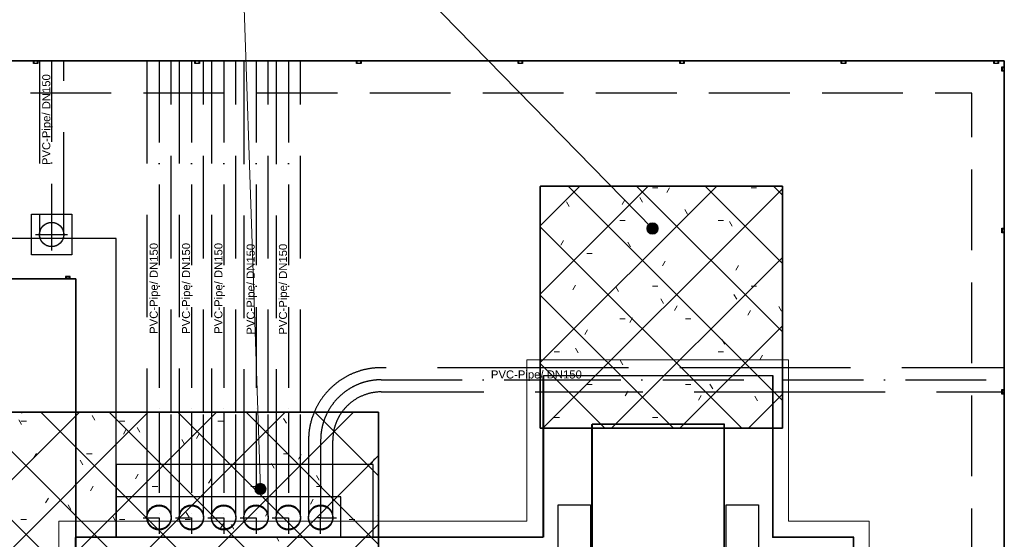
# Model space of a CAD drawing. Header units: millimetres. Extents: x -2694 to 330324, y -17289 to 76899.
# Tile 45 of 142: x 91967 to 98060, y 23288 to 26507. Entities that reach past the tile are written whole.
import ezdxf

# ---------------------------------------------------------------- set-up
doc = ezdxf.new("R2010")
doc.units = ezdxf.units.MM
for name, pattern in [('A_CARA_07', [7, 5, -2]), ('B_CARA_05', [4, 3, -1]), ('IMPORT-A_CARA_07', [700, 500, -200]), ('IMPORT-A_CARA_15', [760, 500, -130, 0, -130]), ('IMPORT-HIDDEN', [952.5, 635, -317.5])]:
    doc.linetypes.add(name, pattern=pattern)
for name, color, linetype, lineweight in [('02_0_25386_PODLAHA HALY A ZÁKLADY VESTAVKŮ 4_6_2025_dwg', 8, 'Continuous', 9), ('CA_PODLAHA CHRÁN_ POPIS', 12, 'IMPORT-A_CARA_15', 25), ('CA_PODLAHA CHRÁNIČKY', 12, 'IMPORT-A_CARA_07', 25), ('CA_PODLAHA KANÁLY', 12, 'Continuous', 25), ('CA_PODLAHA OBRYS', 12, 'Continuous', 25), ('CA_PODLAHA25', 7, 'Continuous', 13), ('CA_POHHRA18', 9, 'Continuous', 9), ('CA_POHHRA25', 7, 'Continuous', 13), ('CA_REZY', 1, 'Continuous', 25), ('CA_TEXT25', 7, 'Continuous', 9), ('CA_ZAKLADY25', 7, 'Continuous', 13), ('CA_ZÁKLADY TG', 9, 'Continuous', 25)]:
    doc.layers.add(name, color=color, linetype=linetype, lineweight=lineweight)
doc.styles.add('Arial', font='arial.ttf', dxfattribs={"height": 50})
pattern_1 = [(45, (0, 0), (-211.9927, 211.9927), []), (135, (0, 0), (-211.9927, -211.9927), [])]

# ---------------------------------------------------------------- blocks, each defined once
blk = doc.blocks.new('Fundament_ pravoúhlý - 1500 x 1500 x 4400mm-V69-BOURÁNÍ STÁVAJÍCÍCH ZÁKLADOVÝCH PRVKŮ')
at = {"layer": 'CA_ZAKLADY25'}
h = blk.add_hatch(dxfattribs=at)
h.set_pattern_fill('FP_32', color=256, style=0, pattern_type=2)
h.set_pattern_definition([(0, (-95938.01, -24725.42), (812.8, 203.2), [33.528, -576.072, 33.528, -3827.272]), (0, (-95938.01, -24725.42), (812.8, 203.2), [-643.128, -576.072, 33.528, -1185.672, -2032]), (0, (-95938.01, -24725.42), (812.8, 203.2), [-2438.4, 33.528, -576.072, 33.528, -1388.872]), (0, (-95938.01, -24725.42), (812.8, 203.2), [-3081.528, -372.872, 33.528, -982.472]), (120, (-95633.21, -24623.82), (-582.37636, 602.30545), [33.528, -576.072, 33.528, -3827.272]), (120, (-95633.21, -24623.82), (-582.37636, 602.30545), [-643.128, -576.072, 33.528, -1185.672, -2032]), (120, (-95633.21, -24623.82), (-582.37636, 602.30545), [-2438.4, 33.528, -576.072, 33.528, -1388.872]), (120, (-95633.21, -24623.82), (-582.37636, 602.30545), [-3081.528, -372.872, 33.528, -982.472]), (240, (-95531.62, -24217.42), (-230.42364, -805.50545), [33.528, -576.072, 33.528, -3827.272]), (240, (-95531.62, -24217.42), (-230.42364, -805.50545), [-643.128, -576.072, 33.528, -1185.672, -2032]), (240, (-95531.62, -24217.42), (-230.42364, -805.50545), [-2438.4, 33.528, -576.072, 33.528, -1388.872]), (240, (-95531.62, -24217.42), (-230.42364, -805.50545), [-3081.528, -372.872, 33.528, -982.472])])
h.paths.add_polyline_path([(750, 750), (-750, 750), (-750, -750), (750, -750)])
at = {"layer": 'CA_ZAKLADY25', "color": 9, "linetype": 'B_CARA_05', "lineweight": 25}
for p, q in [((750, 750), (-750, 750)), ((-750, 750), (-750, -750)), ((-750, -750), (-750, 750)), ((-750, 750), (750, 750)), ((750, -750), (750, 750)), ((750, 750), (750, -750)), ((-750, -750), (750, -750)), ((750, -750), (-750, -750))]:
    blk.add_line(p, q, dxfattribs=at)
blk = doc.blocks.new('Fundament_ pravoúhlý - 2500 x 1500 x 4400mm-556469-BOURÁNÍ STÁVAJÍCÍCH ZÁKLADOVÝCH PRVKŮ')
at = {"layer": 'CA_ZAKLADY25'}
h = blk.add_hatch(dxfattribs=at)
h.set_pattern_fill('FP_35', color=256, style=0, pattern_type=2)
h.set_pattern_definition([(0, (-92938.01, -23325.42), (812.8, 203.2), [33.528, -576.072, 33.528, -3827.272]), (0, (-92938.01, -23325.42), (812.8, 203.2), [-643.128, -576.072, 33.528, -1185.672, -2032]), (0, (-92938.01, -23325.42), (812.8, 203.2), [-2438.4, 33.528, -576.072, 33.528, -1388.872]), (0, (-92938.01, -23325.42), (812.8, 203.2), [-3081.528, -372.872, 33.528, -982.472]), (120, (-92633.21, -23223.82), (-582.37636, 602.30545), [33.528, -576.072, 33.528, -3827.272]), (120, (-92633.21, -23223.82), (-582.37636, 602.30545), [-643.128, -576.072, 33.528, -1185.672, -2032]), (120, (-92633.21, -23223.82), (-582.37636, 602.30545), [-2438.4, 33.528, -576.072, 33.528, -1388.872]), (120, (-92633.21, -23223.82), (-582.37636, 602.30545), [-3081.528, -372.872, 33.528, -982.472]), (240, (-92531.62, -22817.42), (-230.42364, -805.50545), [33.528, -576.072, 33.528, -3827.272]), (240, (-92531.62, -22817.42), (-230.42364, -805.50545), [-643.128, -576.072, 33.528, -1185.672, -2032]), (240, (-92531.62, -22817.42), (-230.42364, -805.50545), [-2438.4, 33.528, -576.072, 33.528, -1388.872]), (240, (-92531.62, -22817.42), (-230.42364, -805.50545), [-3081.528, -372.872, 33.528, -982.472])])
h.paths.add_polyline_path([(-1250, -750), (1250, -750), (1250, 750), (-1250, 750)])
at = {"layer": 'CA_ZAKLADY25', "color": 9, "linetype": 'B_CARA_05', "lineweight": 25}
for p, q in [((1250, 750), (-1250, 750)), ((-1250, 750), (-1250, -750)), ((-1250, -750), (-1250, 750)), ((-1250, 750), (1250, 750)), ((1250, -750), (1250, 750)), ((1250, 750), (1250, -750)), ((-1250, -750), (1250, -750)), ((1250, -750), (-1250, -750))]:
    blk.add_line(p, q, dxfattribs=at)
blk = doc.blocks.new('11542 TAO základy_rvt-1-BOURÁNÍ STÁVAJÍCÍCH ZÁKLADOVÝCH PRVKŮ')
at = {"layer": 'CA_ZAKLADY25', "color": 9, "linetype": 'B_CARA_05', "lineweight": 25}
for name, p in [('Fundament_ pravoúhlý - 1500 x 1500 x 4400mm-V69-BOURÁNÍ STÁVAJÍCÍCH ZÁKLADOVÝCH PRVKŮ', (95938, 24725.4)), ('Fundament_ pravoúhlý - 2500 x 1500 x 4400mm-556469-BOURÁNÍ STÁVAJÍCÍCH ZÁKLADOVÝCH PRVKŮ', (92938, 23325.4))]:
    blk.add_blockref(name, p, dxfattribs=at)
blk = doc.blocks.new('02_0_25386_PODLAHA HALY A ZÁKLADY VESTAVKŮ 4_6_2025_dwg_A$C0b34a81f-2769432-BOURÁNÍ STÁVAJÍCÍCH ZÁKLADOVÝCH PRVKŮ')
at = {"layer": 'CA_PODLAHA CHRÁN_ POPIS', "color": 1}
for p, q in [((93238.2, 26658.4), (93238.2, 24487.8)), ((93438.2, 26658.4), (93438.2, 24487.8)), ((93638.2, 26658.4), (93638.2, 24487.8)), ((93838.2, 26658.4), (93838.2, 24487.8)), ((94038.2, 26658.4), (94038.2, 24487.8)), ((94613.2, 24688.3), (95596.8, 24688.3)), ((95596.8, 24688.3), (97096.8, 24688.3)), ((97096.8, 24688.3), (98469.2, 24688.3))]:
    blk.add_line(p, q, dxfattribs=at)
at = {"layer": 'CA_PODLAHA CHRÁN_ POPIS', "color": 1, "flags": 128}
for points in [[(92573.2, 26663.3), (92573.2, 25588.3), (92672.3, 25588.3)], [(92474.2, 25588.3), (92573.2, 25588.3), (92573.2, 25489.2)], [(93238.2, 24487.8), (93238.2, 23833.4), (93337.3, 23833.4)], [(93438.2, 24487.8), (93438.2, 23833.4), (93537.3, 23833.4)], [(93638.2, 24487.8), (93638.2, 23833.4), (93737.3, 23833.4)], [(93838.2, 24487.8), (93838.2, 23833.4), (93937.2, 23833.4)], [(94038.2, 24487.8), (94038.2, 23833.4), (94137.2, 23833.4)], [(94238.2, 24313.3), (94238.2, 23833.4), (94139.1, 23833.4)], [(93139.2, 23833.4), (93238.2, 23833.4), (93238.2, 23734.3)], [(93339.2, 23833.4), (93438.2, 23833.4), (93438.2, 23734.3)], [(93539.2, 23833.4), (93638.2, 23833.4), (93638.2, 23734.3)], [(93739.1, 23833.4), (93838.2, 23833.4), (93838.2, 23734.3)], [(93939.1, 23833.4), (94038.2, 23833.4), (94038.2, 23734.3)], [(94238.2, 23734.3), (94238.2, 23833.4), (94337.2, 23833.4)]]:
    blk.add_lwpolyline(points, dxfattribs=at)
at = {"layer": 'CA_PODLAHA CHRÁN_ POPIS', "color": 1}
for centre in [(92573.2, 25588.3), (93238.2, 23833.4), (93438.2, 23833.4), (93638.2, 23833.4), (93838.2, 23833.4), (94038.2, 23833.4), (94238.2, 23833.4)]:
    blk.add_circle(centre, 75, dxfattribs=at)
for start, end in [(90, 152.12089), (152.12089, 180)]:
    blk.add_arc((94613.2, 24313.3), 375, start, end, dxfattribs=at)
at = {"layer": 'CA_PODLAHA CHRÁNIČKY', "color": 1, "linetype": 'IMPORT-HIDDEN'}
for p, q in [((92498.2, 26663.3), (92498.2, 25588.3)), ((92648.2, 25588.3), (92648.2, 26663.3)), ((93163.2, 26663.3), (93163.2, 24487.8)), ((93313.2, 24487.8), (93313.2, 26663.3)), ((93363.2, 26663.3), (93363.2, 24487.8)), ((93513.2, 24487.8), (93513.2, 26663.3)), ((93563.2, 26663.3), (93563.2, 24487.8)), ((93713.2, 24487.8), (93713.2, 26663.3)), ((93763.2, 26658.4), (93763.2, 24487.8)), ((93913.2, 24487.8), (93913.2, 26658.4)), ((93963.2, 26658.4), (93963.2, 24487.8)), ((94113.2, 24487.8), (94113.2, 26658.4)), ((95596.8, 24763.3), (94613.2, 24763.3)), ((97096.8, 24763.3), (95596.8, 24763.3)), ((98469.2, 24763.3), (97096.8, 24763.3)), ((94613.2, 24613.3), (95596.8, 24613.3)), ((95596.8, 24613.3), (97096.8, 24613.3)), ((97096.8, 24613.3), (98469.2, 24613.3)), ((93163.2, 24487.8), (93163.2, 23838.3)), ((93313.2, 23838.3), (93313.2, 24487.8)), ((93363.2, 24487.8), (93363.2, 23838.3)), ((93513.2, 23838.3), (93513.2, 24487.8)), ((93563.2, 24487.8), (93563.2, 23838.3)), ((93713.2, 23838.3), (93713.2, 24487.8)), ((93763.2, 24487.8), (93763.2, 23838.3)), ((93913.2, 23838.3), (93913.2, 24487.8)), ((93963.2, 24487.8), (93963.2, 23838.3)), ((94113.2, 23838.3), (94113.2, 24487.8)), ((94163.2, 24313.3), (94163.2, 23838.3)), ((94313.2, 23838.3), (94313.2, 24313.3))]:
    blk.add_line(p, q, dxfattribs=at)
for radius, start, end in [(450, 90, 157.1677), (300, 90, 144.26334), (450, 157.5, 180), (450, 157.1677, 157.5), (300, 144.26334, 180)]:
    blk.add_arc((94613.2, 24313.3), radius, start, end, dxfattribs=at)
at = {"layer": 'CA_PODLAHA KANÁLY', "color": 1}
blk.add_line((92723.2, 22987.8), (92723.2, 24487.8), dxfattribs=at)
at = {"layer": 'CA_PODLAHA KANÁLY', "color": 1, "flags": 128}
for points in [[(92973.2, 24487.8), (92973.2, 25563.3), (91096.8, 25563.3)], [(92723.2, 24487.8), (92723.2, 25313.3), (91096.8, 25313.3)], [(97038.2, 24387.8), (97038.2, 24713.3), (95618.2, 24713.3), (95618.2, 24387.8)], [(92723.2, 22987.8), (92723.2, 23713.3), (92973.2, 23713.3), (92973.2, 24487.8)], [(95618.2, 24387.8), (95618.2, 23713.3), (94596.8, 23713.3)], [(97538.2, 22038.6), (97538.2, 23713.3), (97038.2, 23713.3), (97038.2, 24387.8)], [(94363.2, 23713.3), (94363.2, 23963.3), (92973.2, 23963.3)], [(94596.8, 23713.3), (92723.2, 23713.3), (92723.2, 22987.8)]]:
    blk.add_lwpolyline(points, dxfattribs=at)
blk.add_lwpolyline([(92973.2, 23713.3), (94563.2, 23713.3), (94563.2, 24163.3), (92973.2, 24163.3)], close=True, dxfattribs=at)
at = {"layer": 'CA_PODLAHA OBRYS', "color": 1}
blk.add_line((92723.2, 24487.8), (92723.2, 22987.8), dxfattribs=at)
at = {"layer": 'CA_PODLAHA OBRYS', "color": 1, "flags": 128}
for points in [[(88763.2, 24513.3), (88763.2, 25313.3), (87424.2, 25313.3), (87424.2, 26663.3), (98469.2, 26663.3), (98469.2, 21977.9)], [(98469.2, 21977.9), (98469.2, 26663.3), (87424.2, 26663.3), (87424.2, 25313.3), (89596.8, 25313.3)], [(92488.2, 26663.3), (92488.2, 26648.3), (92460.2, 26648.3), (92460.2, 26663.3)], [(92468.2, 26663.3), (92468.2, 26661.3), (92462.2, 26661.3), (92462.2, 26650.3), (92486.2, 26650.3), (92486.2, 26661.3), (92480.2, 26661.3), (92480.2, 26663.3)], [(93488.2, 26663.3), (93488.2, 26648.3), (93460.2, 26648.3), (93460.2, 26663.3)], [(93468.2, 26663.3), (93468.2, 26661.3), (93462.2, 26661.3), (93462.2, 26650.3), (93486.2, 26650.3), (93486.2, 26661.3), (93480.2, 26661.3), (93480.2, 26663.3)], [(94488.2, 26663.3), (94488.2, 26648.3), (94460.2, 26648.3), (94460.2, 26663.3)], [(94468.2, 26663.3), (94468.2, 26661.3), (94462.2, 26661.3), (94462.2, 26650.3), (94486.2, 26650.3), (94486.2, 26661.3), (94480.2, 26661.3), (94480.2, 26663.3)], [(95488.2, 26663.3), (95488.2, 26648.3), (95460.2, 26648.3), (95460.2, 26663.3)], [(95468.2, 26663.3), (95468.2, 26661.3), (95462.2, 26661.3), (95462.2, 26650.3), (95486.2, 26650.3), (95486.2, 26661.3), (95480.2, 26661.3), (95480.2, 26663.3)], [(96488.2, 26663.3), (96488.2, 26648.3), (96460.2, 26648.3), (96460.2, 26663.3)], [(96468.2, 26663.3), (96468.2, 26661.3), (96462.2, 26661.3), (96462.2, 26650.3), (96486.2, 26650.3), (96486.2, 26661.3), (96480.2, 26661.3), (96480.2, 26663.3)], [(97488.2, 26663.3), (97488.2, 26648.3), (97460.2, 26648.3), (97460.2, 26663.3)], [(97468.2, 26663.3), (97468.2, 26661.3), (97462.2, 26661.3), (97462.2, 26650.3), (97486.2, 26650.3), (97486.2, 26661.3), (97480.2, 26661.3), (97480.2, 26663.3)], [(98433.2, 26663.3), (98433.2, 26648.3), (98405.2, 26648.3), (98405.2, 26663.3)], [(98413.2, 26663.3), (98413.2, 26661.3), (98407.2, 26661.3), (98407.2, 26650.3), (98431.2, 26650.3), (98431.2, 26661.3), (98425.2, 26661.3), (98425.2, 26663.3)], [(98469.2, 26599.3), (98454.2, 26599.3), (98454.2, 26627.3), (98469.2, 26627.3)], [(98469.2, 26619.3), (98467.2, 26619.3), (98467.2, 26625.3), (98456.2, 26625.3), (98456.2, 26601.3), (98467.2, 26601.3), (98467.2, 26607.3), (98469.2, 26607.3)], [(98469.2, 25599.3), (98454.2, 25599.3), (98454.2, 25627.3), (98469.2, 25627.3)], [(98469.2, 25619.3), (98467.2, 25619.3), (98467.2, 25625.3), (98456.2, 25625.3), (98456.2, 25601.3), (98467.2, 25601.3), (98467.2, 25607.3), (98469.2, 25607.3)], [(91096.8, 25313.3), (92723.2, 25313.3), (92723.2, 24487.8)], [(92687.2, 25313.3), (92687.2, 25328.3), (92659.2, 25328.3), (92659.2, 25313.3)], [(92667.2, 25313.3), (92667.2, 25315.3), (92661.2, 25315.3), (92661.2, 25326.3), (92685.2, 25326.3), (92685.2, 25315.3), (92679.2, 25315.3), (92679.2, 25313.3)], [(98469.2, 24599.3), (98454.2, 24599.3), (98454.2, 24627.3), (98469.2, 24627.3)], [(98469.2, 24619.3), (98467.2, 24619.3), (98467.2, 24625.3), (98456.2, 24625.3), (98456.2, 24601.3), (98467.2, 24601.3), (98467.2, 24607.3), (98469.2, 24607.3)]]:
    blk.add_lwpolyline(points, dxfattribs=at)
at = {"layer": 'CA_PODLAHA OBRYS', "color": 1, "linetype": 'IMPORT-A_CARA_07', "flags": 128}
blk.add_lwpolyline([(98269.2, 21990.9), (98269.2, 26463.3), (87624.2, 26463.3), (87624.2, 25513.3), (88513.2, 25513.3), (88513.2, 24313.3)], dxfattribs=at)
at = {"layer": 'CA_PODLAHA OBRYS', "color": 1, "flags": 128}
blk.add_lwpolyline([(92448.2, 25713.3), (92698.2, 25713.3), (92698.2, 25463.3), (92448.2, 25463.3)], close=True, dxfattribs=at)
at = {"layer": 'CA_PODLAHA OBRYS', "color": 1}
for centre in [(92573.2, 25588.3), (93238.2, 23838.3), (93438.2, 23838.3), (93638.2, 23838.3), (93838.2, 23838.3), (94038.2, 23838.3), (94238.2, 23838.3)]:
    blk.add_circle(centre, 75, dxfattribs=at)
at = {"layer": 'CA_ZÁKLADY TG', "color": 1}
for p, q in [((95918.2, 24413.3), (96738.2, 24413.3)), ((92723.2, 23713.3), (93113.2, 23713.3))]:
    blk.add_line(p, q, dxfattribs=at)
at = {"layer": 'CA_ZÁKLADY TG', "color": 1, "flags": 128}
for points in [[(95918.2, 24387.8), (95918.2, 23413.3), (94596.8, 23413.3)], [(96738.2, 24387.8), (96738.2, 24413.3), (95918.2, 24413.3), (95918.2, 24387.8)], [(97238.2, 22058.2), (97238.2, 23413.3), (96738.2, 23413.3), (96738.2, 24387.8)]]:
    blk.add_lwpolyline(points, dxfattribs=at)
for points in [[(95708.2, 23463.3), (95708.2, 23913.3), (95908.2, 23913.3), (95908.2, 23463.3)], [(96748.2, 23913.3), (96948.2, 23913.3), (96948.2, 23463.3), (96748.2, 23463.3)]]:
    blk.add_lwpolyline(points, close=True, dxfattribs=at)
at = {"layer": 'CA_PODLAHA CHRÁN_ POPIS', "char_height": 50, "width": 672.141, "attachment_point": 2, "rotation": 90, "line_spacing_factor": 0.941778, "style": 'Arial'}
for insert in [(92515.1, 26300), (93180.1, 25254.4), (93380.1, 25254.4), (93580.1, 25254.4), (93780, 25249.5), (93980, 25249.5)]:
    blk.add_mtext('PVC-Pipe/ DN150', dxfattribs=dict(at, insert=insert))
at = {"layer": 'CA_PODLAHA CHRÁN_ POPIS', "insert": (95573.3, 24746.4), "char_height": 50, "width": 672.141, "attachment_point": 2, "line_spacing_factor": 0.941778, "style": 'Arial'}
blk.add_mtext('PVC-Pipe/ DN150', dxfattribs=at)
blk = doc.blocks.new('02_0_25386_PODLAHA HALY A ZÁKLADY VESTAVKŮ 4_6_2025_dwg-2745952-BOURÁNÍ STÁVAJÍCÍCH ZÁKLADOVÝCH PRVKŮ')
blk.add_blockref('02_0_25386_PODLAHA HALY A ZÁKLADY VESTAVKŮ 4_6_2025_dwg_A$C0b34a81f-2769432-BOURÁNÍ STÁVAJÍCÍCH ZÁKLADOVÝCH PRVKŮ', (2306173.8, -1797959.4))

msp = doc.modelspace()

# ---------------------------------------------------------------- hatches: boundary and pattern name
at = {"layer": 'CA_POHHRA18'}
h = msp.add_hatch(dxfattribs=at)
h.set_pattern_fill('FP_193', color=90, style=0, pattern_type=2)
h.set_pattern_definition(pattern_1)
h.paths.add_polyline_path([(95188, 23975.4), (96688, 23975.4), (96688, 25475.4), (95188, 25475.4)])
h = msp.add_hatch(dxfattribs=at)
h.set_pattern_fill('FP_193', color=90, style=0, pattern_type=2)
h.set_pattern_definition(pattern_1)
h.paths.add_polyline_path([(94188, 22575.4), (94188, 24075.4), (91688, 24075.4), (91688, 22575.4), (92277.9, 22575.4)])
at = {"layer": 'CA_TEXT25'}
h = msp.add_hatch(color=256, dxfattribs=at)
edge = h.paths.add_edge_path()
edge.add_arc((95883.2, 25213.1), 35, 0, 360)
h = msp.add_hatch(color=256, dxfattribs=at)
edge = h.paths.add_edge_path()
edge.add_arc((93456.6, 23599.7), 35, 0, 360)

# ---------------------------------------------------------------- linework, layer by layer
at = {"layer": 'CA_PODLAHA25', "color": 240, "linetype": 'A_CARA_07', "lineweight": 9}
for p, q in [((95105, 23400), (95105, 24400)), ((95105, 24400), (96725, 24400)), ((96725, 24400), (95105, 24400)), ((95105, 24400), (95105, 23400)), ((96725, 24400), (96725, 23400)), ((96725, 23400), (96725, 24400)), ((95505, 24000), (96325, 24000)), ((96325, 24000), (95505, 24000)), ((95505, 24000), (95505, 19300)), ((95505, 19300), (95505, 24000)), ((96325, 24000), (96325, 23000)), ((96325, 23000), (96325, 24000)), ((92210, 23400), (95105, 23400)), ((92210, 19400), (92210, 23400)), ((92210, 23400), (92210, 19400)), ((95105, 23400), (92210, 23400)), ((96725, 23400), (97225, 23400)), ((97225, 23400), (96725, 23400)), ((97225, 23400), (97225, 19400)), ((97225, 19400), (97225, 23400))]:
    msp.add_line(p, q, dxfattribs=at)
at = {"layer": 'CA_POHHRA25', "linetype": 'A_CARA_07', "lineweight": 9}
for p, q in [((95188, 25475.4), (95188, 23975.4)), ((96688, 25475.4), (95188, 25475.4)), ((96688, 23975.4), (96688, 25475.4)), ((94188, 24075.4), (91688, 24075.4)), ((94188, 22575.4), (94188, 24075.4)), ((95188, 23975.4), (96688, 23975.4))]:
    msp.add_line(p, q, dxfattribs=at)
at = {"layer": 'CA_POHHRA25', "color": 240, "linetype": 'A_CARA_07', "lineweight": 9}
for p, q in [((95205, 24300), (95505, 24300)), ((95205, 24300), (95205, 23300)), ((96325, 24300), (96625, 24300)), ((96625, 23300), (96625, 24300)), ((95505, 24000), (96325, 24000)), ((95505, 23000), (95505, 24000)), ((96325, 24000), (96325, 23000)), ((95205, 23300), (92310, 23300)), ((92310, 23300), (92310, 19500)), ((97125, 23300), (96625, 23300)), ((97125, 19500), (97125, 23300))]:
    msp.add_line(p, q, dxfattribs=at)
at = {"layer": 'CA_REZY', "color": 240, "linetype": 'A_CARA_07', "lineweight": 9}
for p, q in [((96625, 24300), (95205, 24300)), ((95205, 24300), (95205, 23300)), ((96625, 23300), (96625, 24300)), ((95505, 24000), (96325, 24000)), ((95505, 23000), (95505, 24000)), ((96325, 24000), (96325, 23000)), ((95205, 23300), (92310, 23300)), ((92310, 23300), (92310, 19500)), ((97125, 23300), (96625, 23300)), ((97125, 19500), (97125, 23300))]:
    msp.add_line(p, q, dxfattribs=at)
at = {"layer": 'CA_TEXT25', "color": 50}
for p in [(93456.6, 23599.7), (95883.2, 25213.1)]:
    msp.add_line(p, (93312.8, 27845.7), dxfattribs=at)
for centre in [(95883.2, 25213.1), (93456.6, 23599.7)]:
    msp.add_circle(centre, 35, dxfattribs=at)
at = {"layer": 'CA_ZAKLADY25', "color": 240, "linetype": 'A_CARA_07', "lineweight": 9}
for p, q in [((95205, 23300), (95205, 24300)), ((95205, 24300), (96625, 24300)), ((95505, 24300), (95205, 24300)), ((95205, 24300), (95205, 23300)), ((96625, 24300), (96325, 24300)), ((96625, 24300), (96625, 23300)), ((96625, 23300), (96625, 24300)), ((92310, 19500), (92310, 23300)), ((92310, 23300), (95205, 23300)), ((92310, 23300), (92310, 19500)), ((95205, 23300), (92310, 23300)), ((96625, 23300), (97125, 23300)), ((97125, 23300), (96625, 23300)), ((97125, 23300), (97125, 19500)), ((97125, 19500), (97125, 23300))]:
    msp.add_line(p, q, dxfattribs=at)

# ---------------------------------------------------------------- block references
at = {"lineweight": 5}
msp.add_blockref('11542 TAO základy_rvt-1-BOURÁNÍ STÁVAJÍCÍCH ZÁKLADOVÝCH PRVKŮ', (0, 0), dxfattribs=at)
at = {"layer": '02_0_25386_PODLAHA HALY A ZÁKLADY VESTAVKŮ 4_6_2025_dwg', "color": 240, "linetype": 'IMPORT-A_CARA_07'}
msp.add_blockref('02_0_25386_PODLAHA HALY A ZÁKLADY VESTAVKŮ 4_6_2025_dwg-2745952-BOURÁNÍ STÁVAJÍCÍCH ZÁKLADOVÝCH PRVKŮ', (-2306582.6, 1797547.1), dxfattribs=at)

doc.saveas('drawing.dxf')
